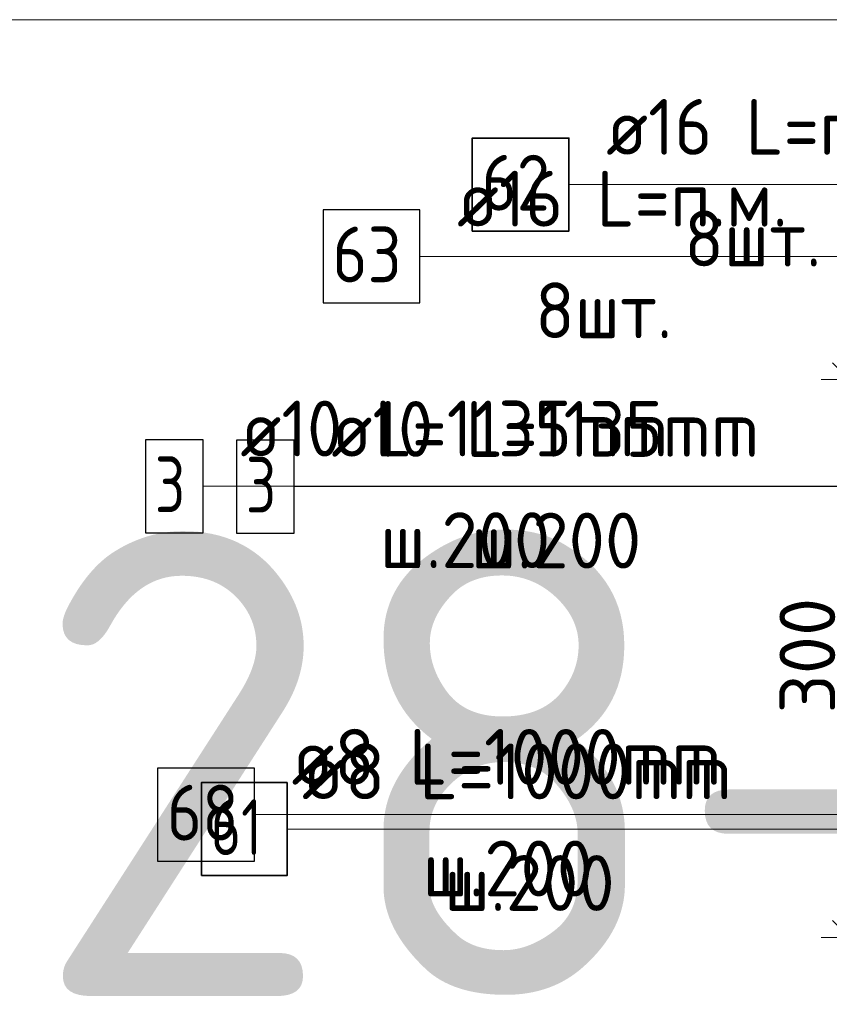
# Model space of a CAD drawing. Header units: metres. Extents: x -38 to 107, y -15 to 21.
# Tile 96 of 133: x 71.709 to 72.144, y 6.342 to 6.872. Entities that reach past the tile are written whole.
import ezdxf

# ---------------------------------------------------------------- set-up
doc = ezdxf.new("R2010")
doc.units = ezdxf.units.M
doc.header["$PDMODE"] = 65
for name, color, linetype, lineweight in [('XR$3$Арм.стержн. Арматура края', 96, 'Continuous', 35), ('XR$3$Арм.стержн. Хомут', 240, 'Continuous', 35), ('XR$3$Арм.стержн.горизонт. 1', 180, 'Continuous', 35), ('XR$3$Размерная линия (1)', 7, 'Continuous', 13), ('XR$5$Арм.стержн. Арматура края', 96, 'Continuous', 35), ('XR$5$Арм.стержн. Хомут', 240, 'Continuous', 35), ('XR$5$Арм.стержн.горизонт. 1', 180, 'Continuous', 35), ('XR$5$Размерная линия (1)', 7, 'Continuous', 13)]:
    doc.layers.add(name, color=color, linetype=linetype, lineweight=lineweight)
doc.styles.add('ISOCPEUR', font='txt')
doc.dimstyles.new('DIMSTYLE_10', dxfattribs={"dimtxt": 0.03, "dimasz": 0.03, "dimexe": 0, "dimexo": 0, "dimgap": 0.015, "dimtad": 2, "dimdec": 0, "dimlfac": 1000, "dimrnd": 1, "dimzin": 12, "dimdsep": 46, "dimtxsty": 'ISOCPEUR', "dimblk1": 'ALL_ML_STRICH', "dimblk2": 'ALL_ML_STRICH', "dimsah": 1, "dimcen": 0, "dimclrd": 7, "dimclre": 256, "dimclrt": 7, "dimadec": 0, "dimazin": 0, "dimtfac": 1, "dimtdec": 0, "dimtix": 1, "dimtmove": 2, "dimatfit": 3, "dimfxl": 0, "dimtzin": 0, "dimlwd": 0, "dimlwe": -3, "dimarcsym": 0})
doc.dimstyles.new('DIMSTYLE_12', dxfattribs={"dimtxt": 0.03, "dimasz": 0.03, "dimexe": 0, "dimexo": 0, "dimgap": 0.015, "dimtad": 2, "dimdec": 0, "dimlfac": 1000, "dimrnd": 1, "dimzin": 12, "dimdsep": 46, "dimtxsty": 'ISOCPEUR', "dimblk1": 'ALL_ML_STRICH', "dimblk2": 'ALL_ML_STRICH', "dimsah": 1, "dimcen": 0, "dimclrd": 7, "dimclre": 256, "dimclrt": 7, "dimadec": 0, "dimazin": 0, "dimtfac": 1, "dimtdec": 0, "dimtix": 1, "dimtmove": 2, "dimatfit": 3, "dimfxl": 0, "dimtzin": 0, "dimlwd": 0, "dimlwe": -3, "dimarcsym": 0})

# ---------------------------------------------------------------- blocks, each defined once
blk = doc.blocks.new('ALL_ML_STRICH')
at = {"color": 0, "linetype": 'ByBlock', "lineweight": -2}
for p, q in [((0, -0.5), (0, 0.5)), ((-0.3, -0.3), (0.3, 0.3)), ((-1, 0), (0.5, 0))]:
    blk.add_line(p, q, dxfattribs=at)
blk = doc.blocks.new('*D69')
at = {"layer": 'DEFPOINTS', "color": 7, "linetype": 'Continuous', "lineweight": 13, "transparency": 33554687}
for p in [(72.2753, 6.67826), (72.15496, 6.37826), (72.27526, 6.37826)]:
    blk.add_point(p, dxfattribs=at)
at = {"layer": 'XR$3$Размерная линия (1)', "color": 9, "linetype": 'Continuous', "lineweight": -2, "true_color": 0xc7c7c7, "transparency": 33554687}
for p, q in [((72.2553, 6.67826), (72.15496, 6.67826)), ((72.25526, 6.37826), (72.15496, 6.37826))]:
    blk.add_line(p, q, dxfattribs=at)
at = {"layer": 'XR$3$Размерная линия (1)', "color": 7, "linetype": 'Continuous', "lineweight": -2, "transparency": 33554687}
blk.add_line((72.15496, 6.37826), (72.15496, 6.67826), dxfattribs=at)
at = {"layer": 'XR$3$Размерная линия (1)', "color": 7, "linetype": 'Continuous', "lineweight": 13, "transparency": 33554687, "xscale": 0.03, "yscale": 0.03, "zscale": 0.03}
for p, rotation in [((72.15496, 6.67826), 90), ((72.15496, 6.37826), 270)]:
    blk.add_blockref('ALL_ML_STRICH', p, dxfattribs=dict(at, rotation=rotation))
at = {"layer": 'XR$3$Размерная линия (1)', "color": 7, "linetype": 'Continuous', "lineweight": 13, "transparency": 33554687, "insert": (72.13246, 6.52976), "char_height": 0.03, "width": 0.09, "attachment_point": 5, "rotation": 90, "style": 'ISOCPEUR'}
blk.add_mtext('\\A1;{300}', dxfattribs=at)
blk = doc.blocks.new('*D659')
at = {"layer": 'DEFPOINTS', "color": 7, "linetype": 'Continuous', "lineweight": 13, "transparency": 33554687}
for p in [(72.2753, 6.67826), (72.15496, 6.37826), (72.27526, 6.37826)]:
    blk.add_point(p, dxfattribs=at)
at = {"layer": 'XR$5$Размерная линия (1)', "color": 9, "linetype": 'Continuous', "lineweight": -2, "true_color": 0xc7c7c7, "transparency": 33554687}
for p, q in [((72.2553, 6.67826), (72.15496, 6.67826)), ((72.25526, 6.37826), (72.15496, 6.37826))]:
    blk.add_line(p, q, dxfattribs=at)
at = {"layer": 'XR$5$Размерная линия (1)', "color": 7, "linetype": 'Continuous', "lineweight": -2, "transparency": 33554687}
blk.add_line((72.15496, 6.37826), (72.15496, 6.67826), dxfattribs=at)
at = {"layer": 'XR$5$Размерная линия (1)', "color": 7, "linetype": 'Continuous', "lineweight": 13, "transparency": 33554687, "xscale": 0.03, "yscale": 0.03, "zscale": 0.03}
for p, rotation in [((72.15496, 6.67826), 90), ((72.15496, 6.37826), 270)]:
    blk.add_blockref('ALL_ML_STRICH', p, dxfattribs=dict(at, rotation=rotation))
at = {"layer": 'XR$5$Размерная линия (1)', "color": 7, "linetype": 'Continuous', "lineweight": 13, "transparency": 33554687, "insert": (72.13246, 6.52976), "char_height": 0.03, "width": 0.09, "attachment_point": 5, "rotation": 90, "style": 'ISOCPEUR'}
blk.add_mtext('\\A1;{300}', dxfattribs=at)

msp = doc.modelspace()

# ---------------------------------------------------------------- linework, layer by layer
at = {"color": 7, "linetype": 'Continuous', "lineweight": 13, "transparency": 33554687}
msp.add_line((86.41979, 6.87171), (67.91979, 6.87171), dxfattribs=at)
at = {"layer": 'XR$3$Арм.стержн. Арматура края', "color": 7, "linetype": 'Continuous', "lineweight": 13, "transparency": 33554687}
msp.add_line((71.85659, 6.62065), (72.16359, 6.62065), dxfattribs=at)
at = {"layer": 'XR$3$Арм.стержн. Арматура края', "color": 7, "linetype": 'Continuous', "lineweight": 25, "transparency": 33554687}
msp.add_lwpolyline([(71.82559, 6.59565), (71.85659, 6.59565), (71.85659, 6.64565), (71.82559, 6.64565), (71.82559, 6.59565)], dxfattribs=at)
at = {"layer": 'XR$3$Арм.стержн. Хомут', "color": 7, "linetype": 'Continuous', "lineweight": 13, "transparency": 33554687}
for p, q in [((71.85279, 6.43651), (72.13879, 6.43651)), ((72.13879, 6.43651), (72.30423, 6.43651))]:
    msp.add_line(p, q, dxfattribs=at)
at = {"layer": 'XR$3$Арм.стержн. Хомут', "color": 7, "linetype": 'Continuous', "lineweight": 35, "transparency": 33554687}
msp.add_lwpolyline([(71.80679, 6.41151), (71.85279, 6.41151), (71.85279, 6.46151), (71.80679, 6.46151), (71.80679, 6.41151)], dxfattribs=at)
at = {"layer": 'XR$3$Арм.стержн.горизонт. 1', "color": 7, "linetype": 'Continuous', "lineweight": 13, "transparency": 33554687}
msp.add_line((72.00431, 6.78305), (72.23031, 6.78305), dxfattribs=at)
at = {"layer": 'XR$3$Арм.стержн.горизонт. 1', "color": 7, "linetype": 'Continuous', "lineweight": 35, "transparency": 33554687}
msp.add_lwpolyline([(71.95231, 6.75805), (72.00431, 6.75805), (72.00431, 6.80805), (71.95231, 6.80805), (71.95231, 6.75805)], dxfattribs=at)
at = {"layer": 'XR$5$Арм.стержн. Арматура края', "color": 7, "linetype": 'Continuous', "lineweight": 13, "transparency": 33554687}
for p, q in [((71.80767, 6.62087), (72.11467, 6.62087)), ((72.11467, 6.62087), (72.3053, 6.62087))]:
    msp.add_line(p, q, dxfattribs=at)
at = {"layer": 'XR$5$Арм.стержн. Арматура края', "color": 7, "linetype": 'Continuous', "lineweight": 25, "transparency": 33554687}
msp.add_lwpolyline([(71.77667, 6.59587), (71.80767, 6.59587), (71.80767, 6.64587), (71.77667, 6.64587), (71.77667, 6.59587)], dxfattribs=at)
at = {"layer": 'XR$5$Арм.стержн. Хомут', "color": 7, "linetype": 'Continuous', "lineweight": 13, "transparency": 33554687}
for p, q in [((71.8352, 6.44431), (72.1332, 6.44431)), ((72.1332, 6.44431), (72.30426, 6.44431))]:
    msp.add_line(p, q, dxfattribs=at)
at = {"layer": 'XR$5$Арм.стержн. Хомут', "color": 7, "linetype": 'Continuous', "lineweight": 25, "transparency": 33554687}
msp.add_lwpolyline([(71.7832, 6.41931), (71.8352, 6.41931), (71.8352, 6.46931), (71.7832, 6.46931), (71.7832, 6.41931)], dxfattribs=at)
at = {"layer": 'XR$5$Арм.стержн.горизонт. 1', "color": 7, "linetype": 'Continuous', "lineweight": 13, "transparency": 33554687}
msp.add_line((71.92415, 6.74446), (72.15015, 6.74446), dxfattribs=at)
at = {"layer": 'XR$5$Арм.стержн.горизонт. 1', "color": 7, "linetype": 'Continuous', "lineweight": 25, "transparency": 33554687}
msp.add_lwpolyline([(71.87215, 6.71946), (71.92415, 6.71946), (71.92415, 6.76946), (71.87215, 6.76946), (71.87215, 6.71946)], dxfattribs=at)

# ---------------------------------------------------------------- texts
at = {"color": 7, "linetype": 'Continuous', "lineweight": 35, "transparency": 33554687, "insert": (70.35063, 6.34671), "char_height": 0.25, "width": 2.7437149, "attachment_point": 7, "style": 'ISOCPEUR'}
msp.add_mtext('\\W0.96;ГОСТ 34028-2016', dxfattribs=at)
at = {"layer": 'XR$3$Арм.стержн. Арматура края', "color": 7, "linetype": 'Continuous', "lineweight": 25, "transparency": 33554687, "char_height": 0.03, "attachment_point": 7, "style": 'ISOCPEUR'}
for s, insert, width in [('\\W0.92;ø10 L=1135mm ', (71.87659, 6.63665), 0.2806692), ('\\W0.78;3', (71.83059, 6.60665), 0.0326407), ('\\W0.95;ш.200 ', (71.95159, 6.57665), 0.1311997)]:
    msp.add_mtext(s, dxfattribs=dict(at, insert=insert, width=width))
at = {"layer": 'XR$3$Арм.стержн. Хомут', "color": 7, "linetype": 'Continuous', "lineweight": 25, "transparency": 33554687, "char_height": 0.03, "attachment_point": 7, "style": 'ISOCPEUR'}
for s, insert, width in [('\\W0.96;ø8 L=1000mm ', (71.86079, 6.45251), 0.2722218), ('\\W0.75;61', (71.81179, 6.42251), 0.0472281), ('\\W0.95;ш.200 ', (71.93729, 6.39251), 0.1311995)]:
    msp.add_mtext(s, dxfattribs=dict(at, insert=insert, width=width))
at = {"layer": 'XR$3$Арм.стержн.горизонт. 1', "color": 7, "linetype": 'Continuous', "lineweight": 25, "transparency": 33554687, "char_height": 0.03, "attachment_point": 7, "style": 'ISOCPEUR'}
for s, insert, width in [('\\W0.94;ø16 L=п.м.', (72.02431, 6.79905), 0.199983), ('\\W0.87;62', (71.95731, 6.76905), 0.0550811), ('\\W0.94;8шт. ', (72.06631, 6.73905), 0.1161286)]:
    msp.add_mtext(s, dxfattribs=dict(at, insert=insert, width=width))
at = {"layer": 'XR$5$Арм.стержн. Арматура края', "color": 7, "linetype": 'Continuous', "lineweight": 25, "transparency": 33554687, "char_height": 0.03, "attachment_point": 7, "style": 'ISOCPEUR'}
for s, insert, width in [('\\W0.92;ø10 L=1135mm ', (71.82767, 6.63687), 0.2806692), ('\\W0.78;3', (71.78167, 6.60687), 0.0326407), ('\\W0.95;ш.200 ', (71.90267, 6.57687), 0.1311995)]:
    msp.add_mtext(s, dxfattribs=dict(at, insert=insert, width=width))
at = {"layer": 'XR$5$Арм.стержн. Хомут', "color": 7, "linetype": 'Continuous', "lineweight": 25, "transparency": 33554687, "char_height": 0.03, "attachment_point": 7, "style": 'ISOCPEUR'}
for s, insert, width in [('\\W0.96;ø8 L=1000mm ', (71.8552, 6.46031), 0.2722217), ('\\W0.87;68', (71.7882, 6.43031), 0.0550812), ('\\W0.95;ш.200 ', (71.9257, 6.40031), 0.1311996)]:
    msp.add_mtext(s, dxfattribs=dict(at, insert=insert, width=width))
at = {"layer": 'XR$5$Арм.стержн.горизонт. 1', "color": 7, "linetype": 'Continuous', "lineweight": 25, "transparency": 33554687, "char_height": 0.03, "attachment_point": 7, "style": 'ISOCPEUR'}
for s, insert, width in [('\\W0.94;ø16 L=п.м.', (71.94415, 6.76046), 0.1999832), ('\\W0.87;63', (71.87715, 6.73046), 0.0550812), ('\\W0.94;8шт. ', (71.98615, 6.70046), 0.1161286)]:
    msp.add_mtext(s, dxfattribs=dict(at, insert=insert, width=width))

# ---------------------------------------------------------------- dimensions: what is measured, and where the dimension line sits
at = {"layer": 'XR$3$Размерная линия (1)', "color": 7, "linetype": 'Continuous', "lineweight": 13, "transparency": 33554687}
dim = msp.add_linear_dim(base=(72.15496, 6.67826), p1=(72.25526, 6.37826), p2=(72.2553, 6.67826), angle=90, dimstyle='DIMSTYLE_10', override={"dimpost": '<>', "dimclrd": 7, "dimclre": 9, "dimclrt": 7, "dimlwd": 0, "dimlwe": 65533}, dxfattribs=at)
dim.commit()
dim.dimension.update_dxf_attribs({"geometry": '*D69', "text_midpoint": (72.13246, 6.52976), "dimtype": 160})
at = {"layer": 'XR$5$Размерная линия (1)', "color": 7, "linetype": 'Continuous', "lineweight": 13, "transparency": 33554687}
dim = msp.add_linear_dim(base=(72.15496, 6.67826), p1=(72.25526, 6.37826), p2=(72.2553, 6.67826), angle=90, dimstyle='DIMSTYLE_12', override={"dimpost": '<>', "dimclrd": 7, "dimclre": 9, "dimclrt": 7, "dimlwd": 0, "dimlwe": 65533}, dxfattribs=at)
dim.commit()
dim.dimension.update_dxf_attribs({"geometry": '*D659', "text_midpoint": (72.13246, 6.52976), "dimtype": 160})

doc.saveas('drawing.dxf')
